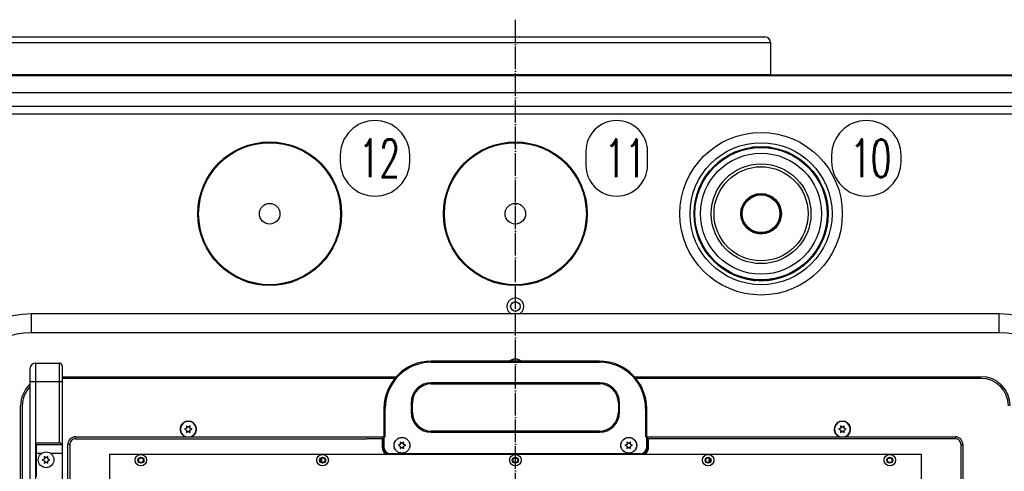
# Model space of a CAD drawing. Extents: x -1809 to 6113, y -4129 to 1471.
# Tile 182 of 197: x 2338 to 2859, y 182 to 421. Entities that reach past the tile are written whole.
import ezdxf

# ---------------------------------------------------------------- set-up
doc = ezdxf.new("R2010")
doc.units = 0
doc.linetypes.add('DOT_CENTER', pattern=[14, 12, -1, 0, -1])
doc.layers.get('0').update_dxf_attribs({"linetype": 'CONTINUOUS'})
doc.layers.add('1', color=7, linetype='CONTINUOUS')
doc.layers.add('VOLL3', color=7, linetype='CONTINUOUS')
doc.styles.add('CONVERTER_1', font='txt.shx', dxfattribs={"width": 0.63})

# ---------------------------------------------------------------- blocks, each defined once
blk = doc.blocks.new('GABEL_TOP__597', base_point=(1688.02, -620.67))
at = {"layer": '1', "color": 3, "linetype": 'DOT_CENTER'}
blk.add_line((2600, -620.67), (2600, 420.67), dxfattribs=at)
at = {"layer": '1', "color": 3, "linetype": 'CONTINUOUS'}
blk.add_line((2735, 391.55), (2208.05, 391.55), dxfattribs=at)
at = {"layer": 'VOLL3', "color": 3, "linetype": 'CONTINUOUS'}
for p, q in [((1973.55, 411.55), (2732, 411.55)), ((2332.65, 408.55), (2735, 408.55)), ((2735, 408.55), (2735, 391.55))]:
    blk.add_line(p, q, dxfattribs=at)
blk.add_arc((2732, 408.55), 3, 0, 90, dxfattribs=at)
blk = doc.blocks.new('MANI_TOPVIEW__598', base_point=(248.58, -951.84))
at = {"layer": '1'}
blk.add_blockref('GABEL_TOP__597', (1688.02, -620.67), dxfattribs=at)
blk = doc.blocks.new('TH_B__599', base_point=(707.8, 283.11))
at = {"color": 7, "linetype": 'CONTINUOUS'}
for p, q in [((2193.35, 391.15), (3006.65, 391.15)), ((2208.05, 391.45), (2991.95, 391.45)), ((2193.35, 382.15), (3006.65, 382.15)), ((3006.66, 374.74), (2193.34, 374.74)), ((2193.39, 370.88), (3006.61, 370.88)), ((2724, 352.92), (2724, 352.79)), ((2727, 352.87), (2727, 353.31)), ((2733, 353.31), (2733, 352.87)), ((2736, 352.79), (2736, 352.92)), ((2695.21, 324), (2695.08, 324)), ((2764.92, 324), (2764.79, 324)), ((2694.69, 321), (2695.13, 321)), ((2764.87, 321), (2765.31, 321)), ((2695.13, 315), (2694.69, 315)), ((2765.31, 315), (2764.87, 315)), ((2695.08, 312), (2695.21, 312)), ((2695.21, 312), (2695.21, 312)), ((2764.79, 312), (2764.92, 312)), ((2764.79, 312), (2764.79, 312)), ((2724, 283.21), (2724, 283.08)), ((2727, 282.79), (2727, 283.13)), ((2727, 282.69), (2727, 282.79)), ((2733, 283.13), (2733, 282.69)), ((2736, 283.08), (2736, 283.21)), ((2856, 265), (2344, 265)), ((2344, 255), (2344, 265)), ((2856, 255), (2856, 265)), ((2856, 255), (2344, 255)), ((2555.5, 239.4), (2555.5, 240)), ((2644.5, 240), (2555.5, 240)), ((2644.5, 239.4), (2644.5, 240)), ((2343.2, 236), (2343.2, -358)), ((2346.2, 239), (2358.7, 239)), ((2346.2, 239), (2346.2, -361)), ((2358.7, 239), (2358.7, 196.81)), ((2360.2, 237.5), (2360.2, 171.81)), ((2555.5, 239.4), (2644.5, 239.4)), ((2360.2, 231.8), (2536.99, 231.8)), ((2536.21, 230.9), (2360.2, 230.9)), ((2663.01, 231.8), (2846.4, 231.8)), ((2846.4, 230.9), (2663.79, 230.9)), ((2360.2, 229), (2343.2, 229)), ((2555.5, 228.6), (2555.5, 228)), ((2644.5, 228.6), (2555.5, 228.6)), ((2555.5, 228), (2644.5, 228)), ((2644.5, 228.6), (2644.5, 228)), ((2338.2, -416.4), (2338.2, 216.4)), ((2339.1, 216.4), (2339.1, -416.4)), ((2531.1, 215), (2530.5, 215)), ((2530.5, 215), (2530.5, 194.5)), ((2531.1, 200), (2531.1, 215)), ((2545.5, 218), (2544.9, 218)), ((2544.9, 218), (2544.9, 213)), ((2545.5, 213), (2545.5, 218)), ((2654.5, 218), (2654.5, 213)), ((2654.5, 218), (2655.1, 218)), ((2655.1, 213), (2655.1, 218)), ((2668.9, 215), (2669.5, 215)), ((2668.9, 215), (2668.9, 200)), ((2669.5, 194.5), (2669.5, 215)), ((2544.9, 213), (2545.5, 213)), ((2655.1, 213), (2654.5, 213)), ((2426.08, 204.5), (2424.95, 204)), ((2424.95, 204), (2426.08, 203.5)), ((2426.95, 205), (2425.95, 205.73)), ((2425.95, 205.73), (2426.08, 204.5)), ((2426.08, 203.5), (2425.95, 202.27)), ((2427.95, 205.73), (2426.95, 205)), ((2427.82, 204.5), (2427.95, 205.73)), ((2428.95, 204), (2427.82, 204.5)), ((2427.82, 203.5), (2428.95, 204)), ((2427.95, 202.27), (2427.82, 203.5)), ((2772.18, 204.5), (2771.05, 204)), ((2771.05, 204), (2772.18, 203.5)), ((2772.05, 205.73), (2772.18, 204.5)), ((2773.05, 205), (2772.05, 205.73)), ((2772.18, 203.5), (2772.05, 202.27)), ((2774.05, 205.73), (2773.05, 205)), ((2773.92, 204.5), (2774.05, 205.73)), ((2775.05, 204), (2773.92, 204.5)), ((2773.92, 203.5), (2775.05, 204)), ((2774.05, 202.27), (2773.92, 203.5)), ((2367.2, 200), (2530, 200)), ((2367.2, 199), (2367.2, 200)), ((2367.2, 199), (2521.3, 199)), ((2425.95, 202.27), (2426.95, 203)), ((2426.95, 203), (2427.95, 202.27)), ((2529.5, 199), (2521.3, 199)), ((2529.5, 199), (2530, 199.5)), ((2529.5, 199), (2529.5, 194.5)), ((2530, 200), (2530.5, 200)), ((2530, 200), (2530, 194.5)), ((2530.5, 200), (2531.1, 200)), ((2644.5, 203), (2555.5, 203)), ((2555.5, 203), (2555.5, 202.4)), ((2555.5, 202.4), (2644.5, 202.4)), ((2644.5, 202.4), (2644.5, 203)), ((2669.5, 200), (2668.9, 200)), ((2669.5, 200), (2670, 200)), ((2670, 200), (2832.8, 200)), ((2670, 200), (2670, 194.5)), ((2670, 199.5), (2670.5, 199)), ((2678.7, 199), (2670.5, 199)), ((2670.5, 194.5), (2670.5, 199)), ((2832.8, 199), (2678.7, 199)), ((2772.05, 202.27), (2773.05, 203)), ((2773.05, 203), (2774.05, 202.27)), ((2832.8, 200), (2832.8, 199)), ((2346.7, 178.81), (2346.7, 196.81)), ((2346.7, 196.81), (2358.7, 196.81)), ((2360.2, 195.81), (2346.7, 195.81)), ((2363.2, -396), (2363.2, 196)), ((2364.2, 196), (2363.2, 196)), ((2364.2, 196), (2364.2, -396)), ((2530, 194.5), (2529.5, 194.5)), ((2539.13, 196), (2538, 195.5)), ((2538, 195.5), (2539.13, 195)), ((2540, 196.5), (2539, 197.23)), ((2539, 197.23), (2539.13, 196)), ((2539.13, 195), (2539, 193.77)), ((2539, 193.77), (2540, 194.5)), ((2541, 197.23), (2540, 196.5)), ((2540, 194.5), (2541, 193.77)), ((2540.87, 196), (2541, 197.23)), ((2542, 195.5), (2540.87, 196)), ((2540.87, 195), (2542, 195.5)), ((2541, 193.77), (2540.87, 195)), ((2659.13, 196), (2658, 195.5)), ((2658, 195.5), (2659.13, 195)), ((2659, 197.23), (2659.13, 196)), ((2660, 196.5), (2659, 197.23)), ((2659.13, 195), (2659, 193.77)), ((2659, 193.77), (2660, 194.5)), ((2661, 197.23), (2660, 196.5)), ((2660, 194.5), (2661, 193.77)), ((2660.87, 196), (2661, 197.23)), ((2662, 195.5), (2660.87, 196)), ((2660.87, 195), (2662, 195.5)), ((2661, 193.77), (2660.87, 195)), ((2670, 194.5), (2670.5, 194.5)), ((2835.8, -396), (2835.8, 196)), ((2835.8, 196), (2836.8, 196)), ((2836.8, 196), (2836.8, -396)), ((2346.7, 191.31), (2349.47, 191.31)), ((2350.83, 188.31), (2349.7, 187.81)), ((2349.7, 187.81), (2350.83, 187.31)), ((2351.7, 188.81), (2350.7, 189.54)), ((2350.7, 189.54), (2350.83, 188.31)), ((2352.7, 189.54), (2351.7, 188.81)), ((2352.57, 188.31), (2352.7, 189.54)), ((2353.7, 187.81), (2352.57, 188.31)), ((2352.57, 187.31), (2353.7, 187.81)), ((2353.93, 191.31), (2360.2, 191.31)), ((2385.37, 190.83), (2814.63, 190.83)), ((2385.37, -19.26), (2385.37, 190.83)), ((2666, 191), (2534, 191)), ((2814.63, 190.83), (2814.63, -92.92)), ((2350.83, 187.31), (2350.7, 186.08)), ((2350.7, 186.08), (2351.7, 186.81)), ((2351.7, 186.81), (2352.7, 186.08)), ((2352.7, 186.08), (2352.57, 187.31)), ((2497.52, 186.51), (2497.52, 186.46)), ((2497.72, 186.51), (2497.72, 186.39)), ((2702.28, 186.39), (2702.28, 186.51)), ((2702.48, 186.46), (2702.48, 186.51))]:
    blk.add_line(p, q, dxfattribs=at)
for centre, radius in [((2730, 318), 43), ((2470, 318), 38), ((2470, 318), 37.57), ((2600, 318), 38), ((2600, 318), 37.57), ((2730, 318), 37.57), ((2730, 318), 35.46), ((2730, 318), 35), ((2730, 318), 32), ((2730, 318), 26.39), ((2730, 318), 24.89), ((2730, 318), 10.75), ((2730, 318), 10.25), ((2470, 318), 5.45), ((2600, 318), 5.45), ((2730, 318), 10), ((2600, 269), 2.5), ((2540, 195.5), 4.2), ((2540, 195.5), 4.15), ((2660, 195.5), 4.2), ((2660, 195.5), 4.15), ((2351.7, 187.81), 4.15), ((2401.88, 187.61), 3.05), ((2401.88, 187.61), 1.6), ((2401.88, 187.61), 1.25), ((2498, 187.61), 3.05), ((2498, 187.61), 1.6), ((2498, 187.61), 1.25), ((2600, 187.61), 3.05), ((2600, 187.61), 1.6), ((2600, 187.61), 1.25), ((2702, 187.61), 3.05), ((2702, 187.61), 1.6), ((2702, 187.61), 1.25), ((2798.12, 187.61), 3.05), ((2798.12, 187.61), 1.6), ((2798.12, 187.61), 1.25)]:
    blk.add_circle(centre, radius, dxfattribs=at)
for centre, radius, start, end in [((2730, 318), 35.3, 99.7852, 170.2148), ((2730, 318), 35.3, 99.7852, 170.2148), ((2730, 318), 35.44, 94.8564, 99.7482), ((2730, 318), 35.33, 85.1296, 94.8704), ((2730, 318), 35.44, 80.2518, 85.1436), ((2730, 318), 35.3, 9.7852, 80.2148), ((2730, 318), 35.3, 9.7852, 80.2148), ((2730, 318), 35.44, 170.2518, 175.1436), ((2730, 318), 35.44, 4.8564, 9.7482), ((2730, 318), 35.33, 175.1296, -175.1296), ((2730, 318), 35.33, -4.8704, 4.8704), ((2730, 318), 35.44, -175.1436, -170.2518), ((2730, 318), 35.44, -9.7482, -4.8564), ((2730, 318), 35.3, -170.2148, -99.7852), ((2730, 318), 35.3, -170.2148, -99.7852), ((2730, 318), 35.3, -80.2148, -9.7852), ((2730, 318), 35.3, -80.2148, -9.7852), ((2730, 318), 35.44, -99.7482, -94.8564), ((2730, 318), 35.33, -94.8704, -85.1296), ((2730, 318), 35.44, -85.1436, -80.2518), ((2600, 269), 4.5, -62.734, -117.266), ((2344, 216), 49, 90, 180), ((2856, 216), 49, 0, 90), ((2344, 216), 39, 90, 180), ((2856, 216), 39, 0, 90), ((2555.5, 215), 25, 90, 180), ((2600, 236.9), 4.2, 47.5694, 132.4306), ((2600, 236.9), 4.15, 48.3301, 131.6699), ((2644.5, 215), 25, 0, 90), ((2346.2, 236), 3, 90, 180), ((2358.7, 237.5), 1.5, 0, 90), ((2555.5, 215), 24.4, 90, 180), ((2644.5, 215), 24.4, 0, 90), ((2846.4, 216.4), 15.4, 0, 90), ((2846.4, 216.4), 14.5, 0, 90), ((2353.6, 216.4), 15.4, 132.4794, 180), ((2353.6, 216.4), 14.5, 135.8272, 180), ((2555.5, 218), 10.6, 90, 180), ((2555.5, 218), 10, 90, 180), ((2644.5, 218), 10.6, 0, 90), ((2644.5, 218), 10, 0, 90), ((2555.5, 213), 10.6, 180, -90), ((2555.5, 213), 10, 180, -90), ((2644.5, 213), 10, -90, 0), ((2644.5, 213), 10.6, -90, 0), ((2426.95, 204), 4.35, -66.859, -113.141), ((2426.95, 204), 4.15, -74.5483, -105.4517), ((2773.05, 204), 4.35, -66.859, -113.141), ((2773.05, 204), 4.15, -74.5483, -105.4517), ((2367.2, 196), 4, 90, 180), ((2367.2, 196), 3, 90, 180), ((2832.8, 196), 4, 0, 90), ((2832.8, 196), 3, 0, 90), ((2358.7, 195.31), 1.5, 19.4712, 90), ((2534, 194.5), 4.5, 180, -125.3577), ((2534, 194.5), 4, 180, -113.4367), ((2534, 194.5), 3.5, 180, -90), ((2666, 194.5), 3.5, -90, 0), ((2666, 194.5), 4, -66.5633, 0), ((2666, 194.5), 4.5, -54.6423, 0), ((2492.72, 186.51), 4.8, 0, 24.1816), ((2492.72, 186.51), 5, 0, 24.8879), ((2707.28, 186.51), 5, 155.1121, 180), ((2707.28, 186.51), 4.8, 155.8184, 180)]:
    blk.add_arc(centre, radius, start, end, dxfattribs=at)
blk = doc.blocks.new('TEXT__600', base_point=(2180, -567.68))
at = {"layer": '1', "color": 1}
for points in [[(2525.72, 327.32), (2525.72, 327.32, 0.414214), (2544.12, 345.72), (2544.12, 348.92, 0.414214), (2525.72, 367.32), (2525.72, 367.32, 0.414214), (2507.32, 348.92), (2507.32, 345.72, 0.414214)], [(2653.62, 327.32), (2653.62, 327.32, 0.414214), (2669.92, 343.62), (2669.92, 351.02, 0.414214), (2653.62, 367.32), (2653.62, 367.32, 0.414214), (2637.32, 351.02), (2637.32, 343.62, 0.414214)], [(2785.72, 327.32), (2785.72, 327.32, 0.414214), (2804.12, 345.72), (2804.12, 348.92, 0.414214), (2785.72, 367.32), (2785.72, 367.32, 0.414214), (2767.32, 348.92), (2767.32, 345.72, 0.414214)]]:
    blk.add_lwpolyline(points, format="xyb", close=True, dxfattribs=at)
at = {"layer": '1', "color": 1, "style": 'CONVERTER_1', "width": 0.63}
for s, p in [('12', (2517.32, 337.32)), ('11', (2647.32, 337.32)), ('10', (2777.32, 337.32))]:
    blk.add_text(s, height=20, dxfattribs=at).set_placement(p)
blk = doc.blocks.new('TOPVIEW__601', base_point=(-312.41, -951.84))
blk.add_blockref('TH_B__599', (707.8, 283.11))
at = {"layer": '1'}
for name, p in [('MANI_TOPVIEW__598', (248.58, -951.84)), ('TEXT__600', (2180, -567.68))]:
    blk.add_blockref(name, p, dxfattribs=at)
blk = doc.blocks.new('QW__602', base_point=(-331.84, -6106.36))
at = {"layer": '1'}
blk.add_blockref('TOPVIEW__601', (-312.41, -951.84), dxfattribs=at)

msp = doc.modelspace()

# ---------------------------------------------------------------- block references
msp.add_blockref('QW__602', (-331.84, -6106.36))

doc.saveas('drawing.dxf')
